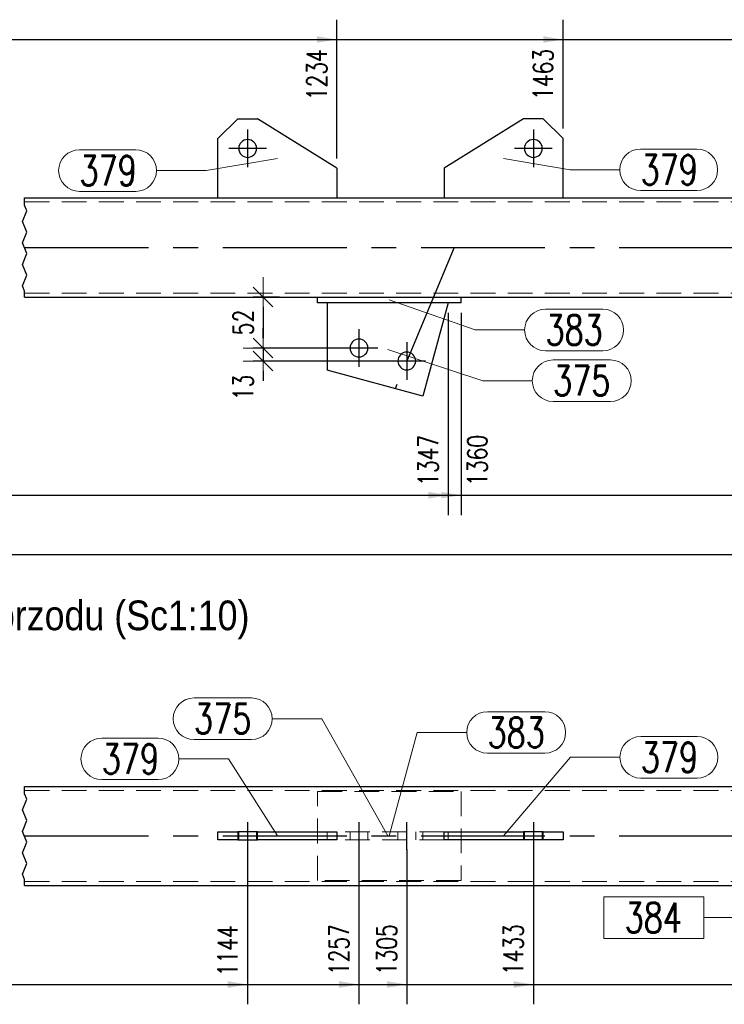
# Model space of a CAD drawing. Header units: millimetres. Extents: x -1005 to 207, y 18226 to 18896.
# Tile 40 of 50: x -25 to 46, y 18500 to 18599. Entities that reach past the tile are written whole.
import ezdxf

# ---------------------------------------------------------------- set-up
doc = ezdxf.new("R2010")
doc.units = ezdxf.units.MM
doc.header["$LTSCALE"] = 10
doc.linetypes.add('HIDDEN', pattern=[0.375, 0.25, -0.125])
doc.linetypes.add('MITTE', pattern=[2, 1.25, -0.25, 0.25, -0.25])
doc.layers.get('Defpoints').update_dxf_attribs({"color": 1})
for name, color, linetype, lineweight in [('PS_DIM', 4, 'Continuous', 13), ('PS_Hidden', 2, 'HIDDEN', 9), ('PS_Pos', 1, 'Continuous', 15), ('PS_Shape', 161, 'Continuous', 30), ('PS_SOLID', 7, 'Continuous', 30), ('PS_TEXT', 3, 'Continuous', 18)]:
    doc.layers.add(name, color=color, linetype=linetype, lineweight=lineweight)
doc.layers.add('PS_Mid', color=5, linetype='MITTE')
doc.styles.add('gil', font='txt', dxfattribs={"width": 0.9})
doc.styles.add('simplex', font='simplex.shx', dxfattribs={"width": 0.75})
doc.dimstyles.new('1_10_GŁ_DS1-LS10', dxfattribs={"dimtxt": 2, "dimasz": 2, "dimexe": 2, "dimexo": 1, "dimgap": 1, "dimtad": 1, "dimjust": 4, "dimdec": 0, "dimlfac": 10, "dimtxsty": 'simplex', "dimblk1": 'NONE', "dimsah": 1, "dimcen": 2, "dimclrd": 256, "dimclre": 256, "dimclrt": 3, "dimadec": 1, "dimazin": 0, "dimtfac": 1, "dimtdec": 0, "dimtmove": 2, "dimatfit": 3, "dimfxl": 1, "dimarcsym": 0})
doc.dimstyles.new('1_10_PRZ_DS1-LS10', dxfattribs={"dimtxt": 2, "dimasz": 1, "dimexe": 2, "dimexo": 5, "dimgap": 1, "dimtad": 1, "dimdec": 0, "dimlfac": 10, "dimtxsty": 'simplex', "dimblk": 'dimznak', "dimcen": 2, "dimse1": 1, "dimse2": 1, "dimclrt": 3, "dimadec": 1, "dimazin": 0, "dimtfac": 1, "dimtdec": 0, "dimtix": 1, "dimtmove": 2, "dimatfit": 3, "dimldrblk": 'dim-grot', "dimfxl": 1, "dimarcsym": 0})
doc.dimstyles.new('1_10_SC', dxfattribs={"dimtxt": 2, "dimasz": 1, "dimexe": 1, "dimexo": 1, "dimgap": 1, "dimtad": 1, "dimdec": 0, "dimlfac": 10, "dimtxsty": 'simplex', "dimblk": 'dimznak', "dimcen": 2, "dimclrd": 256, "dimclre": 256, "dimclrt": 3, "dimadec": 1, "dimazin": 0, "dimtfac": 1, "dimtdec": 0, "dimtix": 1, "dimtmove": 2, "dimatfit": 3, "dimldrblk": 'dim-grot', "dimfxl": 1, "dimarcsym": 0})

# ---------------------------------------------------------------- blocks, each defined once
blk = doc.blocks.new('*D899')
at = {"layer": 'Defpoints', "color": 0, "transparency": 16777216}
for p in [(-49.849, 18571.211), (18.394, 18570.611), (18.394, 18551.197)]:
    blk.add_point(p, dxfattribs=at)
at = {"layer": 'PS_DIM', "lineweight": -2, "transparency": 16777216}
for p, q in [((-49.849, 18570.211), (-49.849, 18549.197)), ((18.394, 18569.611), (18.394, 18549.197)), ((-49.849, 18551.197), (16.394, 18551.197))]:
    blk.add_line(p, q, dxfattribs=at)
at = {"layer": 'PS_DIM', "transparency": 16777216}
blk.add_solid([(16.394, 18551.53), (16.394, 18550.864), (18.394, 18551.197)], dxfattribs=at)
at = {"layer": 'PS_DIM', "color": 3, "transparency": 16777216, "insert": (16.374, 18554.717), "char_height": 2, "attachment_point": 5, "rotation": 90, "style": 'simplex'}
blk.add_mtext('1347', dxfattribs=at)
blk = doc.blocks.new('_None')
blk = doc.blocks.new('*D900')
at = {"layer": 'Defpoints', "color": 0, "transparency": 16777216}
for p in [(-49.849, 18571.211), (19.684, 18570.611), (19.684, 18551.197)]:
    blk.add_point(p, dxfattribs=at)
at = {"layer": 'PS_DIM', "lineweight": -2, "transparency": 16777216}
for p, q in [((-49.849, 18570.211), (-49.849, 18549.197)), ((19.684, 18569.611), (19.684, 18549.197)), ((-49.849, 18551.197), (17.684, 18551.197))]:
    blk.add_line(p, q, dxfattribs=at)
at = {"layer": 'PS_DIM', "transparency": 16777216}
blk.add_solid([(17.684, 18551.53), (17.684, 18550.864), (19.684, 18551.197)], dxfattribs=at)
at = {"layer": 'PS_DIM', "color": 3, "transparency": 16777216, "insert": (21.329, 18554.717), "char_height": 2, "attachment_point": 5, "rotation": 90, "style": 'simplex'}
blk.add_mtext('1360', dxfattribs=at)
blk = doc.blocks.new('*D903')
at = {"layer": 'Defpoints', "color": 0, "transparency": 16777216}
for p in [(-49.849, 18571.211), (93.78, 18563.822), (93.78, 18551.197)]:
    blk.add_point(p, dxfattribs=at)
at = {"layer": 'PS_DIM', "lineweight": -2, "transparency": 16777216}
for p, q in [((-49.849, 18570.211), (-49.849, 18549.197)), ((93.78, 18562.822), (93.78, 18549.197)), ((-49.849, 18551.197), (91.78, 18551.197))]:
    blk.add_line(p, q, dxfattribs=at)
at = {"layer": 'PS_DIM', "transparency": 16777216}
blk.add_solid([(91.78, 18551.53), (91.78, 18550.864), (93.78, 18551.197)], dxfattribs=at)
at = {"layer": 'PS_DIM', "color": 3, "transparency": 16777216, "insert": (91.76, 18554.86), "char_height": 2, "attachment_point": 5, "rotation": 90, "style": 'simplex'}
blk.add_mtext('3865', dxfattribs=at)
blk = doc.blocks.new('*D904')
at = {"layer": 'Defpoints', "color": 0, "transparency": 16777216}
for p in [(-49.849, 18571.211), (94.78, 18570.611), (94.78, 18551.197)]:
    blk.add_point(p, dxfattribs=at)
at = {"layer": 'PS_DIM', "lineweight": -2, "transparency": 16777216}
for p, q in [((-49.849, 18570.211), (-49.849, 18549.197)), ((94.78, 18569.611), (94.78, 18549.197)), ((-49.849, 18551.197), (92.78, 18551.197))]:
    blk.add_line(p, q, dxfattribs=at)
at = {"layer": 'PS_DIM', "transparency": 16777216}
blk.add_solid([(92.78, 18551.53), (92.78, 18550.864), (94.78, 18551.197)], dxfattribs=at)
at = {"layer": 'PS_DIM', "color": 3, "transparency": 16777216, "insert": (97.003, 18554.86), "char_height": 2, "attachment_point": 5, "rotation": 90, "style": 'simplex'}
blk.add_mtext('3875', dxfattribs=at)
blk = doc.blocks.new('*D906')
at = {"layer": 'Defpoints', "color": 0, "transparency": 16777216}
for p in [(-49.849, 18571.211), (149.813, 18571.211), (149.813, 18551.197)]:
    blk.add_point(p, dxfattribs=at)
at = {"layer": 'PS_DIM', "lineweight": -2, "transparency": 16777216}
for p, q in [((-49.849, 18570.211), (-49.849, 18549.197)), ((149.813, 18570.211), (149.813, 18549.197)), ((-49.849, 18551.197), (147.813, 18551.197))]:
    blk.add_line(p, q, dxfattribs=at)
at = {"layer": 'PS_DIM', "transparency": 16777216}
blk.add_solid([(147.813, 18551.53), (147.813, 18550.864), (149.813, 18551.197)], dxfattribs=at)
at = {"layer": 'PS_DIM', "color": 3, "transparency": 16777216, "insert": (147.793, 18554.86), "char_height": 2, "attachment_point": 5, "rotation": 90, "style": 'simplex'}
blk.add_mtext('5090', dxfattribs=at)
blk = doc.blocks.new('*D907')
at = {"layer": 'Defpoints', "color": 0, "transparency": 16777216}
for p in [(-49.849, 18571.211), (156.813, 18570.711), (156.813, 18551.197)]:
    blk.add_point(p, dxfattribs=at)
at = {"layer": 'PS_DIM', "lineweight": -2, "transparency": 16777216}
for p, q in [((-49.849, 18570.211), (-49.849, 18549.197)), ((156.813, 18569.711), (156.813, 18549.197)), ((-49.849, 18551.197), (154.813, 18551.197))]:
    blk.add_line(p, q, dxfattribs=at)
at = {"layer": 'PS_DIM', "transparency": 16777216}
blk.add_solid([(154.813, 18551.53), (154.813, 18550.864), (156.813, 18551.197)], dxfattribs=at)
at = {"layer": 'PS_DIM', "color": 3, "transparency": 16777216, "insert": (154.793, 18554.717), "char_height": 2, "attachment_point": 5, "rotation": 90, "style": 'simplex'}
blk.add_mtext('5160', dxfattribs=at)
blk = doc.blocks.new('dimznak')
at = {"color": 0}
for points in [[(0, 2), (0, -2)], [(-2, 0), (2, 0)]]:
    blk.add_lwpolyline(points, dxfattribs=at)
at = {"color": 2}
blk.add_lwpolyline([(1, 1), (-1, -1)], dxfattribs=at)
blk = doc.blocks.new('*D908')
at = {"layer": 'Defpoints', "color": 0, "transparency": 16777216}
for p in [(-56.849, 18561.197), (156.813, 18561.197), (156.813, 18545.197)]:
    blk.add_point(p, dxfattribs=at)
at = {"layer": 'PS_DIM', "color": 0, "lineweight": -2, "transparency": 16777216}
blk.add_line((-55.849, 18545.197), (155.813, 18545.197), dxfattribs=at)
at = {"layer": 'PS_DIM', "color": 0, "lineweight": -2, "transparency": 16777216, "rotation": 180}
blk.add_blockref('dimznak', (-56.849, 18545.197), dxfattribs=at)
at = {"layer": 'PS_DIM', "color": 0, "lineweight": -2, "transparency": 16777216}
blk.add_blockref('dimznak', (156.813, 18545.197), dxfattribs=at)
at = {"layer": 'PS_DIM', "color": 3, "transparency": 16777216, "insert": (49.982, 18547.237), "char_height": 2, "attachment_point": 5, "style": 'simplex'}
blk.add_mtext('5230', dxfattribs=at)
blk = doc.blocks.new('dim-grot')
blk.add_hatch(color=256).paths.add_polyline_path([(0, 0), (-2, 0.5), (-2, -0.5)])
blk.add_lwpolyline([(0, 0), (-2, 0.5), (-2, -0.5), (0, 0)])
blk = doc.blocks.new('*D982')
at = {"layer": 'Defpoints', "color": 0, "transparency": 16777216}
for p in [(7.151, 18597.211), (7.151, 18584.211), (-49.849, 18571.211)]:
    blk.add_point(p, dxfattribs=at)
at = {"layer": 'PS_DIM', "lineweight": -2, "transparency": 16777216}
for p, q in [((-49.849, 18572.211), (-49.849, 18599.211)), ((7.151, 18585.211), (7.151, 18599.211)), ((-49.849, 18597.211), (5.151, 18597.211))]:
    blk.add_line(p, q, dxfattribs=at)
at = {"layer": 'PS_DIM', "transparency": 16777216}
blk.add_solid([(5.151, 18597.545), (5.151, 18596.878), (7.151, 18597.211)], dxfattribs=at)
at = {"layer": 'PS_DIM', "color": 3, "transparency": 16777216, "insert": (5.131, 18593.656), "char_height": 2, "attachment_point": 5, "rotation": 90, "style": 'simplex'}
blk.add_mtext('1234', dxfattribs=at)
blk = doc.blocks.new('*D983')
at = {"layer": 'Defpoints', "color": 0, "transparency": 16777216}
for p in [(29.982, 18597.211), (29.982, 18587.211), (-49.849, 18571.211)]:
    blk.add_point(p, dxfattribs=at)
at = {"layer": 'PS_DIM', "lineweight": -2, "transparency": 16777216}
for p, q in [((-49.849, 18572.211), (-49.849, 18599.211)), ((29.982, 18588.211), (29.982, 18599.211)), ((-49.849, 18597.211), (27.982, 18597.211))]:
    blk.add_line(p, q, dxfattribs=at)
at = {"layer": 'PS_DIM', "transparency": 16777216}
blk.add_solid([(27.982, 18597.545), (27.982, 18596.878), (29.982, 18597.211)], dxfattribs=at)
at = {"layer": 'PS_DIM', "color": 3, "transparency": 16777216, "insert": (27.962, 18593.691), "char_height": 2, "attachment_point": 5, "rotation": 90, "style": 'simplex'}
blk.add_mtext('1463', dxfattribs=at)
blk = doc.blocks.new('*D984')
at = {"layer": 'Defpoints', "color": 0, "transparency": 16777216}
for p in [(81.982, 18597.211), (81.982, 18584.211), (-49.849, 18571.211)]:
    blk.add_point(p, dxfattribs=at)
at = {"layer": 'PS_DIM', "lineweight": -2, "transparency": 16777216}
for p, q in [((-49.849, 18572.211), (-49.849, 18599.211)), ((81.982, 18585.211), (81.982, 18599.211)), ((-49.849, 18597.211), (79.982, 18597.211))]:
    blk.add_line(p, q, dxfattribs=at)
at = {"layer": 'PS_DIM', "transparency": 16777216}
blk.add_solid([(79.982, 18597.545), (79.982, 18596.878), (81.982, 18597.211)], dxfattribs=at)
at = {"layer": 'PS_DIM', "color": 3, "transparency": 16777216, "insert": (79.962, 18593.548), "char_height": 2, "attachment_point": 5, "rotation": 90, "style": 'simplex'}
blk.add_mtext('3747', dxfattribs=at)
blk = doc.blocks.new('*D985')
at = {"layer": 'Defpoints', "color": 0, "transparency": 16777216}
for p in [(104.813, 18597.211), (104.813, 18587.211), (-49.849, 18571.211)]:
    blk.add_point(p, dxfattribs=at)
at = {"layer": 'PS_DIM', "lineweight": -2, "transparency": 16777216}
for p, q in [((-49.849, 18572.211), (-49.849, 18599.211)), ((104.813, 18588.211), (104.813, 18599.211)), ((-49.849, 18597.211), (102.813, 18597.211))]:
    blk.add_line(p, q, dxfattribs=at)
at = {"layer": 'PS_DIM', "transparency": 16777216}
blk.add_solid([(102.813, 18597.545), (102.813, 18596.878), (104.813, 18597.211)], dxfattribs=at)
at = {"layer": 'PS_DIM', "color": 3, "transparency": 16777216, "insert": (102.793, 18593.584), "char_height": 2, "attachment_point": 5, "rotation": 90, "style": 'simplex'}
blk.add_mtext('3976', dxfattribs=at)
blk = doc.blocks.new('*D986')
at = {"layer": 'Defpoints', "color": 0, "transparency": 16777216}
for p in [(156.813, 18597.211), (156.813, 18581.711), (-49.849, 18571.211)]:
    blk.add_point(p, dxfattribs=at)
at = {"layer": 'PS_DIM', "lineweight": -2, "transparency": 16777216}
for p, q in [((-49.849, 18572.211), (-49.849, 18599.211)), ((156.813, 18582.711), (156.813, 18599.211)), ((-49.849, 18597.211), (154.813, 18597.211))]:
    blk.add_line(p, q, dxfattribs=at)
at = {"layer": 'PS_DIM', "transparency": 16777216}
blk.add_solid([(154.813, 18597.545), (154.813, 18596.878), (156.813, 18597.211)], dxfattribs=at)
at = {"layer": 'PS_DIM', "color": 3, "transparency": 16777216, "insert": (154.793, 18593.691), "char_height": 2, "attachment_point": 5, "rotation": 90, "style": 'simplex'}
blk.add_mtext('5160', dxfattribs=at)
blk = doc.blocks.new('*D989')
at = {"layer": 'Defpoints', "color": 0, "transparency": 16777216}
for p in [(2.356, 18571.211), (-0.294, 18566.06), (9.383, 18566.06)]:
    blk.add_point(p, dxfattribs=at)
at = {"layer": 'PS_DIM', "lineweight": -2, "transparency": 16777216}
for p, q in [((1.356, 18571.211), (-1.294, 18571.211)), ((-0.294, 18570.211), (-0.294, 18567.06)), ((8.383, 18566.06), (-1.294, 18566.06))]:
    blk.add_line(p, q, dxfattribs=at)
for p, rotation in [((-0.294, 18571.211), 90), ((-0.294, 18566.06), 270)]:
    blk.add_blockref('dimznak', p, dxfattribs=dict(at, rotation=rotation))
at = {"layer": 'PS_DIM', "color": 3, "transparency": 16777216, "insert": (-2.294, 18568.636), "char_height": 2, "attachment_point": 5, "rotation": 90, "style": 'simplex'}
blk.add_mtext('52', dxfattribs=at)
blk = doc.blocks.new('*D990')
at = {"layer": 'Defpoints', "color": 0, "transparency": 16777216}
for p in [(9.383, 18566.06), (-0.294, 18564.748), (14.208, 18564.748)]:
    blk.add_point(p, dxfattribs=at)
at = {"layer": 'PS_DIM', "lineweight": -2, "transparency": 16777216}
for p, q in [((-0.294, 18567.06), (-0.294, 18568.06)), ((8.383, 18566.06), (-1.294, 18566.06)), ((-0.294, 18566.06), (-0.294, 18564.748)), ((13.208, 18564.748), (-1.294, 18564.748)), ((-0.294, 18563.748), (-0.294, 18562.748))]:
    blk.add_line(p, q, dxfattribs=at)
for p, rotation in [((-0.294, 18566.06), 270), ((-0.294, 18564.748), 90)]:
    blk.add_blockref('dimznak', p, dxfattribs=dict(at, rotation=rotation))
at = {"layer": 'PS_DIM', "color": 3, "transparency": 16777216, "insert": (-2.294, 18562.073), "char_height": 2, "attachment_point": 5, "rotation": 90, "style": 'simplex'}
blk.add_mtext('13', dxfattribs=at)
blk = doc.blocks.new('*D1279')
at = {"layer": 'Defpoints', "color": 0, "transparency": 16777216}
for p in [(-1.849, 18516.395), (-49.849, 18511.795), (-1.849, 18501.795)]:
    blk.add_point(p, dxfattribs=at)
at = {"layer": 'PS_DIM', "lineweight": -2, "transparency": 16777216}
for p, q in [((-1.849, 18515.395), (-1.849, 18499.795)), ((-49.849, 18510.795), (-49.849, 18499.795)), ((-49.849, 18501.795), (-3.849, 18501.795))]:
    blk.add_line(p, q, dxfattribs=at)
at = {"layer": 'PS_DIM', "transparency": 16777216}
blk.add_solid([(-3.849, 18502.129), (-3.849, 18501.462), (-1.849, 18501.795)], dxfattribs=at)
at = {"layer": 'PS_DIM', "color": 3, "transparency": 16777216, "insert": (-3.869, 18505.208), "char_height": 2, "attachment_point": 5, "rotation": 90, "style": 'simplex'}
blk.add_mtext('1144', dxfattribs=at)
blk = doc.blocks.new('*D1280')
at = {"layer": 'Defpoints', "color": 0, "transparency": 16777216}
for p in [(9.383, 18516.478), (-49.849, 18511.795), (9.383, 18501.795)]:
    blk.add_point(p, dxfattribs=at)
at = {"layer": 'PS_DIM', "lineweight": -2, "transparency": 16777216}
for p, q in [((9.383, 18515.478), (9.383, 18499.795)), ((-49.849, 18510.795), (-49.849, 18499.795)), ((-49.849, 18501.795), (7.383, 18501.795))]:
    blk.add_line(p, q, dxfattribs=at)
at = {"layer": 'PS_DIM', "transparency": 16777216}
blk.add_solid([(7.383, 18502.129), (7.383, 18501.462), (9.383, 18501.795)], dxfattribs=at)
at = {"layer": 'PS_DIM', "color": 3, "transparency": 16777216, "insert": (7.363, 18505.315), "char_height": 2, "attachment_point": 5, "rotation": 90, "style": 'simplex'}
blk.add_mtext('1257', dxfattribs=at)
blk = doc.blocks.new('*D1281')
at = {"layer": 'Defpoints', "color": 0, "transparency": 16777216}
for p in [(14.208, 18516.429), (-49.849, 18511.795), (14.208, 18501.795)]:
    blk.add_point(p, dxfattribs=at)
at = {"layer": 'PS_DIM', "lineweight": -2, "transparency": 16777216}
for p, q in [((14.208, 18515.429), (14.208, 18499.795)), ((-49.849, 18510.795), (-49.849, 18499.795)), ((-49.849, 18501.795), (12.208, 18501.795))]:
    blk.add_line(p, q, dxfattribs=at)
at = {"layer": 'PS_DIM', "transparency": 16777216}
blk.add_solid([(12.208, 18502.129), (12.208, 18501.462), (14.208, 18501.795)], dxfattribs=at)
at = {"layer": 'PS_DIM', "color": 3, "transparency": 16777216, "insert": (12.188, 18505.315), "char_height": 2, "attachment_point": 5, "rotation": 90, "style": 'simplex'}
blk.add_mtext('1305', dxfattribs=at)
blk = doc.blocks.new('*D1282')
at = {"layer": 'Defpoints', "color": 0, "transparency": 16777216}
for p in [(26.982, 18516.395), (-49.849, 18511.795), (26.982, 18501.795)]:
    blk.add_point(p, dxfattribs=at)
at = {"layer": 'PS_DIM', "lineweight": -2, "transparency": 16777216}
for p, q in [((26.982, 18515.395), (26.982, 18499.795)), ((-49.849, 18510.795), (-49.849, 18499.795)), ((-49.849, 18501.795), (24.982, 18501.795))]:
    blk.add_line(p, q, dxfattribs=at)
at = {"layer": 'PS_DIM', "transparency": 16777216}
blk.add_solid([(24.982, 18502.129), (24.982, 18501.462), (26.982, 18501.795)], dxfattribs=at)
at = {"layer": 'PS_DIM', "color": 3, "transparency": 16777216, "insert": (24.962, 18505.315), "char_height": 2, "attachment_point": 5, "rotation": 90, "style": 'simplex'}
blk.add_mtext('1433', dxfattribs=at)
blk = doc.blocks.new('*D1283')
at = {"layer": 'Defpoints', "color": 0, "transparency": 16777216}
for p in [(72.982, 18516.395), (-49.849, 18511.795), (72.982, 18501.795)]:
    blk.add_point(p, dxfattribs=at)
at = {"layer": 'PS_DIM', "lineweight": -2, "transparency": 16777216}
for p, q in [((72.982, 18515.395), (72.982, 18499.795)), ((-49.849, 18510.795), (-49.849, 18499.795)), ((-49.849, 18501.795), (70.982, 18501.795))]:
    blk.add_line(p, q, dxfattribs=at)
at = {"layer": 'PS_DIM', "transparency": 16777216}
blk.add_solid([(70.982, 18502.129), (70.982, 18501.462), (72.982, 18501.795)], dxfattribs=at)
at = {"layer": 'PS_DIM', "color": 3, "transparency": 16777216, "insert": (70.962, 18505.458), "char_height": 2, "attachment_point": 5, "rotation": 90, "style": 'simplex'}
blk.add_mtext('3657', dxfattribs=at)
blk = doc.blocks.new('*D1284')
at = {"layer": 'Defpoints', "color": 0, "transparency": 16777216}
for p in [(85.756, 18516.366), (-49.849, 18511.795), (85.756, 18501.795)]:
    blk.add_point(p, dxfattribs=at)
at = {"layer": 'PS_DIM', "lineweight": -2, "transparency": 16777216}
for p, q in [((85.756, 18515.366), (85.756, 18499.795)), ((-49.849, 18510.795), (-49.849, 18499.795)), ((-49.849, 18501.795), (83.756, 18501.795))]:
    blk.add_line(p, q, dxfattribs=at)
at = {"layer": 'PS_DIM', "transparency": 16777216}
blk.add_solid([(83.756, 18502.129), (83.756, 18501.462), (85.756, 18501.795)], dxfattribs=at)
at = {"layer": 'PS_DIM', "color": 3, "transparency": 16777216, "insert": (83.736, 18505.458), "char_height": 2, "attachment_point": 5, "rotation": 90, "style": 'simplex'}
blk.add_mtext('3785', dxfattribs=at)
blk = doc.blocks.new('*D1285')
at = {"layer": 'Defpoints', "color": 0, "transparency": 16777216}
for p in [(90.581, 18516.489), (-49.849, 18511.795), (90.581, 18501.795)]:
    blk.add_point(p, dxfattribs=at)
at = {"layer": 'PS_DIM', "lineweight": -2, "transparency": 16777216}
for p, q in [((90.581, 18515.489), (90.581, 18499.795)), ((-49.849, 18510.795), (-49.849, 18499.795)), ((-49.849, 18501.795), (88.581, 18501.795))]:
    blk.add_line(p, q, dxfattribs=at)
at = {"layer": 'PS_DIM', "transparency": 16777216}
blk.add_solid([(88.581, 18502.129), (88.581, 18501.462), (90.581, 18501.795)], dxfattribs=at)
at = {"layer": 'PS_DIM', "color": 3, "transparency": 16777216, "insert": (88.561, 18505.458), "char_height": 2, "attachment_point": 5, "rotation": 90, "style": 'simplex'}
blk.add_mtext('3833', dxfattribs=at)
blk = doc.blocks.new('*D1286')
at = {"layer": 'Defpoints', "color": 0, "transparency": 16777216}
for p in [(101.813, 18516.395), (-49.849, 18511.795), (101.813, 18501.795)]:
    blk.add_point(p, dxfattribs=at)
at = {"layer": 'PS_DIM', "lineweight": -2, "transparency": 16777216}
for p, q in [((101.813, 18515.395), (101.813, 18499.795)), ((-49.849, 18510.795), (-49.849, 18499.795)), ((-49.849, 18501.795), (99.813, 18501.795))]:
    blk.add_line(p, q, dxfattribs=at)
at = {"layer": 'PS_DIM', "transparency": 16777216}
blk.add_solid([(99.813, 18502.129), (99.813, 18501.462), (101.813, 18501.795)], dxfattribs=at)
at = {"layer": 'PS_DIM', "color": 3, "transparency": 16777216, "insert": (99.793, 18505.422), "char_height": 2, "attachment_point": 5, "rotation": 90, "style": 'simplex'}
blk.add_mtext('3946', dxfattribs=at)
blk = doc.blocks.new('*D1287')
at = {"layer": 'Defpoints', "color": 0, "transparency": 16777216}
for p in [(153.813, 18516.55), (-49.849, 18511.795), (153.813, 18501.795)]:
    blk.add_point(p, dxfattribs=at)
at = {"layer": 'PS_DIM', "lineweight": -2, "transparency": 16777216}
for p, q in [((153.813, 18515.55), (153.813, 18499.795)), ((-49.849, 18510.795), (-49.849, 18499.795)), ((-49.849, 18501.795), (151.813, 18501.795))]:
    blk.add_line(p, q, dxfattribs=at)
at = {"layer": 'PS_DIM', "transparency": 16777216}
blk.add_solid([(151.813, 18502.129), (151.813, 18501.462), (153.813, 18501.795)], dxfattribs=at)
at = {"layer": 'PS_DIM', "color": 3, "transparency": 16777216, "insert": (151.793, 18505.315), "char_height": 2, "attachment_point": 5, "rotation": 90, "style": 'simplex'}
blk.add_mtext('5130', dxfattribs=at)
blk = doc.blocks.new('*D1288')
at = {"layer": 'Defpoints', "color": 0, "transparency": 16777216}
for p in [(156.813, 18516.395), (-49.849, 18511.795), (156.813, 18501.795)]:
    blk.add_point(p, dxfattribs=at)
at = {"layer": 'PS_DIM', "lineweight": -2, "transparency": 16777216}
for p, q in [((156.813, 18515.395), (156.813, 18499.795)), ((-49.849, 18510.795), (-49.849, 18499.795)), ((-49.849, 18501.795), (154.813, 18501.795))]:
    blk.add_line(p, q, dxfattribs=at)
at = {"layer": 'PS_DIM', "transparency": 16777216}
blk.add_solid([(154.813, 18502.129), (154.813, 18501.462), (156.813, 18501.795)], dxfattribs=at)
at = {"layer": 'PS_DIM', "color": 3, "transparency": 16777216, "insert": (158.67, 18505.315), "char_height": 2, "attachment_point": 5, "rotation": 90, "style": 'simplex'}
blk.add_mtext('5160', dxfattribs=at)
blk = doc.blocks.new('*X1663')
at = {"color": 1}
for p, q in [((-24.349, 18580.468), (-24.349, 18581.211)), ((-24.578, 18578.843), (-24.12, 18579.927)), ((-24.12, 18579.927), (-24.349, 18580.468)), ((-24.12, 18577.759), (-24.578, 18578.843)), ((-24.578, 18576.676), (-24.12, 18577.759)), ((-24.12, 18575.592), (-24.578, 18576.676)), ((-24.578, 18574.509), (-24.12, 18575.592)), ((-24.12, 18573.425), (-24.578, 18574.509)), ((-24.578, 18572.341), (-24.12, 18573.425)), ((-24.349, 18571.8), (-24.578, 18572.341)), ((-24.349, 18571.211), (-24.349, 18571.8))]:
    blk.add_line(p, q, dxfattribs=at)
at = {"layer": 'PS_Hidden', "color": 2, "linetype": 'HIDDEN'}
for p, q in [((-24.349, 18580.811), (49.482, 18580.811)), ((-24.349, 18571.611), (49.482, 18571.611))]:
    blk.add_line(p, q, dxfattribs=at)
at = {"layer": 'PS_Mid', "color": 5, "linetype": 'MITTE'}
for p, q in [((-1.849, 18588.111), (-1.849, 18584.311)), ((26.982, 18588.111), (26.982, 18584.311)), ((0.051, 18586.211), (-3.749, 18586.211)), ((28.882, 18586.211), (25.082, 18586.211)), ((-24.349, 18576.211), (49.482, 18576.211)), ((9.383, 18567.96), (9.383, 18564.16)), ((11.283, 18566.06), (7.483, 18566.06)), ((14.208, 18566.648), (14.208, 18562.848)), ((16.108, 18564.748), (12.308, 18564.748))]:
    blk.add_line(p, q, dxfattribs=at)
at = {"layer": 'PS_SOLID', "color": 7, "linetype": 'Continuous'}
for p, q in [((-2.849, 18589.211), (-4.849, 18587.211)), ((-2.849, 18589.211), (-0.849, 18589.211)), ((7.151, 18584.211), (-0.849, 18589.211)), ((25.982, 18589.211), (17.982, 18584.211)), ((27.982, 18589.211), (25.982, 18589.211)), ((29.982, 18587.211), (27.982, 18589.211)), ((-4.849, 18581.211), (-4.849, 18587.211)), ((29.982, 18581.211), (29.982, 18587.211)), ((7.151, 18584.211), (7.151, 18581.211)), ((17.982, 18584.211), (17.982, 18581.211)), ((-24.349, 18581.211), (49.482, 18581.211)), ((-24.349, 18571.211), (49.482, 18571.211)), ((5.184, 18570.611), (5.184, 18571.211)), ((19.684, 18570.611), (19.684, 18571.211)), ((19.684, 18570.611), (5.184, 18570.611)), ((6.184, 18570.611), (6.184, 18563.822)), ((18.394, 18570.611), (15.833, 18561.197)), ((15.833, 18561.197), (6.184, 18563.822))]:
    blk.add_line(p, q, dxfattribs=at)
at = {"layer": 'PS_SOLID', "color": 7, "extrusion": (0, 0, -1)}
for centre in [(1.849, 18586.211), (-26.982, 18586.211), (-9.383, 18566.06), (-14.208, 18564.748)]:
    blk.add_circle(centre, 0.9, dxfattribs=at)
blk = doc.blocks.new('*X1671')
at = {"color": 1}
for p, q in [((37.799, 18586.153), (43.477, 18586.153)), ((23.982, 18585.211), (30.699, 18584.053)), ((30.699, 18584.053), (35.699, 18584.053)), ((37.799, 18581.953), (43.477, 18581.953))]:
    blk.add_line(p, q, dxfattribs=at)
for centre, start, end in [((37.799, 18584.053), 90, 270), ((43.477, 18584.053), 270, 90)]:
    blk.add_arc(centre, 2.1, start, end, dxfattribs=at)
at = {"color": 2, "style": 'simplex', "width": 0.75}
blk.add_text('379', height=3, dxfattribs=at).set_placement((37.799, 18582.553))
blk = doc.blocks.new('*X1672')
at = {"color": 1}
for p, q in [((12.434, 18570.911), (21.104, 18567.881)), ((28.204, 18569.981), (33.99, 18569.981)), ((21.104, 18567.881), (26.104, 18567.881)), ((28.204, 18565.781), (33.99, 18565.781))]:
    blk.add_line(p, q, dxfattribs=at)
for centre, start, end in [((28.204, 18567.881), 90, 270), ((33.99, 18567.881), 270, 90)]:
    blk.add_arc(centre, 2.1, start, end, dxfattribs=at)
at = {"color": 2, "style": 'simplex', "width": 0.75}
blk.add_text('383', height=3, dxfattribs=at).set_placement((28.204, 18566.381))
blk = doc.blocks.new('*X1673')
at = {"color": 1}
for p, q in [((12.289, 18565.904), (21.876, 18562.759)), ((28.976, 18564.859), (34.762, 18564.859)), ((21.876, 18562.759), (26.876, 18562.759)), ((28.976, 18560.659), (34.762, 18560.659))]:
    blk.add_line(p, q, dxfattribs=at)
for centre, start, end in [((28.976, 18562.759), 90, 270), ((34.762, 18562.759), 270, 90)]:
    blk.add_arc(centre, 2.1, start, end, dxfattribs=at)
at = {"color": 2, "style": 'simplex', "width": 0.75}
blk.add_text('375', height=3, dxfattribs=at).set_placement((28.976, 18561.259))
blk = doc.blocks.new('*X1675')
at = {"color": 1}
for p, q in [((-18.821, 18586.078), (-13.143, 18586.078)), ((1.151, 18585.211), (-6.043, 18583.978)), ((-11.043, 18583.978), (-6.043, 18583.978)), ((-18.821, 18581.878), (-13.143, 18581.878))]:
    blk.add_line(p, q, dxfattribs=at)
for centre, start, end in [((-18.821, 18583.978), 90, 270), ((-13.143, 18583.978), 270, 90)]:
    blk.add_arc(centre, 2.1, start, end, dxfattribs=at)
at = {"color": 2, "style": 'simplex', "width": 0.75}
blk.add_text('379', height=3, dxfattribs=at).set_placement((-18.821, 18582.478))
blk = doc.blocks.new('*X1682')
at = {"color": 3, "style": 'gil', "width": 0.9}
for s, p in [('ST.384.1 Widok z przodu (Sc1:10)', (-56.849, 18537.566)), ('STĘŻENIE  (1 x)', (-56.849, 18532.566))]:
    blk.add_text(s, height=3, dxfattribs=at).set_placement(p)
blk = doc.blocks.new('*X1690')
at = {"color": 1}
for p, q in [((-24.349, 18521.052), (-24.349, 18521.795)), ((-24.578, 18519.427), (-24.12, 18520.51)), ((-24.12, 18520.51), (-24.349, 18521.052)), ((-24.12, 18518.343), (-24.578, 18519.427)), ((-24.578, 18517.26), (-24.12, 18518.343)), ((-24.12, 18516.176), (-24.578, 18517.26)), ((-24.578, 18515.092), (-24.12, 18516.176)), ((-24.12, 18514.009), (-24.578, 18515.092)), ((-24.578, 18512.925), (-24.12, 18514.009)), ((-24.349, 18512.383), (-24.578, 18512.925)), ((-24.349, 18511.795), (-24.349, 18512.383))]:
    blk.add_line(p, q, dxfattribs=at)
at = {"layer": 'PS_Hidden', "color": 2, "linetype": 'HIDDEN'}
for p, q in [((-24.349, 18521.395), (49.482, 18521.395)), ((5.184, 18512.295), (5.184, 18521.295)), ((5.184, 18521.295), (19.684, 18521.295)), ((19.684, 18521.295), (19.684, 18512.295)), ((-2.749, 18516.395), (-2.749, 18517.195)), ((-0.949, 18516.395), (-0.949, 18517.195)), ((6.184, 18516.395), (6.184, 18517.195)), ((17.982, 18517.195), (7.151, 18517.195)), ((17.982, 18516.395), (7.151, 18516.395)), ((8.483, 18516.395), (8.483, 18517.195)), ((10.283, 18516.395), (10.283, 18517.195)), ((13.308, 18517.195), (13.308, 18516.395)), ((15.108, 18517.195), (15.108, 18516.395)), ((15.833, 18516.395), (15.833, 18517.195)), ((18.394, 18517.195), (18.394, 18516.395)), ((26.082, 18516.395), (26.082, 18517.195)), ((27.882, 18516.395), (27.882, 18517.195)), ((19.684, 18512.295), (5.184, 18512.295)), ((-24.349, 18512.195), (49.482, 18512.195))]:
    blk.add_line(p, q, dxfattribs=at)
at = {"layer": 'PS_Mid', "color": 5, "linetype": 'MITTE'}
for p, q in [((-1.849, 18518.195), (-1.849, 18515.395)), ((9.383, 18518.195), (9.383, 18515.395)), ((14.208, 18515.395), (14.208, 18518.195)), ((26.982, 18518.195), (26.982, 18515.395)), ((-24.349, 18516.795), (49.482, 18516.795))]:
    blk.add_line(p, q, dxfattribs=at)
at = {"layer": 'PS_SOLID', "color": 7, "linetype": 'Continuous'}
for p, q in [((-24.349, 18521.795), (49.482, 18521.795)), ((-4.849, 18516.395), (-4.849, 18517.195)), ((-4.849, 18517.195), (-2.849, 18517.195)), ((-2.849, 18516.395), (-4.849, 18516.395)), ((-0.849, 18517.195), (-2.849, 18517.195)), ((-2.849, 18517.195), (-2.849, 18516.395)), ((-2.849, 18516.395), (-0.849, 18516.395)), ((-0.849, 18517.195), (7.151, 18517.195)), ((-0.849, 18516.395), (-0.849, 18517.195)), ((7.151, 18516.395), (-0.849, 18516.395)), ((7.151, 18517.195), (7.151, 18516.395)), ((17.982, 18516.395), (17.982, 18517.195)), ((17.982, 18517.195), (25.982, 18517.195)), ((25.982, 18516.395), (17.982, 18516.395)), ((25.982, 18517.195), (25.982, 18516.395)), ((27.982, 18517.195), (25.982, 18517.195)), ((27.982, 18516.395), (25.982, 18516.395)), ((27.982, 18516.395), (27.982, 18517.195)), ((27.982, 18517.195), (29.982, 18517.195)), ((29.982, 18516.395), (27.982, 18516.395)), ((29.982, 18517.195), (29.982, 18516.395)), ((-24.349, 18511.795), (49.482, 18511.795))]:
    blk.add_line(p, q, dxfattribs=at)
blk = doc.blocks.new('*X1698')
at = {"color": 1}
for p, q in [((37.823, 18526.836), (43.501, 18526.836)), ((23.982, 18516.795), (30.723, 18524.736)), ((30.723, 18524.736), (35.723, 18524.736)), ((37.823, 18522.636), (43.501, 18522.636))]:
    blk.add_line(p, q, dxfattribs=at)
for centre, start, end in [((37.823, 18524.736), 90, 270), ((43.501, 18524.736), 270, 90)]:
    blk.add_arc(centre, 2.1, start, end, dxfattribs=at)
at = {"color": 2, "style": 'simplex', "width": 0.75}
blk.add_text('379', height=3, dxfattribs=at).set_placement((37.823, 18523.236))
blk = doc.blocks.new('*X1699')
at = {"color": 1}
for p, q in [((22.355, 18529.341), (28.14, 18529.341)), ((12.434, 18516.795), (15.255, 18527.241)), ((15.255, 18527.241), (20.255, 18527.241)), ((22.355, 18525.141), (28.14, 18525.141))]:
    blk.add_line(p, q, dxfattribs=at)
for centre, start, end in [((22.355, 18527.241), 90, 270), ((28.14, 18527.241), 270, 90)]:
    blk.add_arc(centre, 2.1, start, end, dxfattribs=at)
at = {"color": 2, "style": 'simplex', "width": 0.75}
blk.add_text('383', height=3, dxfattribs=at).set_placement((22.355, 18525.741))
blk = doc.blocks.new('*X1700')
at = {"color": 1}
for p, q in [((-7.258, 18530.726), (-1.473, 18530.726)), ((0.627, 18528.626), (5.627, 18528.626)), ((12.289, 18516.795), (5.627, 18528.626)), ((-7.258, 18526.526), (-1.473, 18526.526))]:
    blk.add_line(p, q, dxfattribs=at)
for centre, start, end in [((-7.258, 18528.626), 90, 270), ((-1.473, 18528.626), 270, 90)]:
    blk.add_arc(centre, 2.1, start, end, dxfattribs=at)
at = {"color": 2, "style": 'simplex', "width": 0.75}
blk.add_text('375', height=3, dxfattribs=at).set_placement((-7.258, 18527.126))
blk = doc.blocks.new('*X1701')
at = {"color": 1}
for p, q in [((49.982, 18516.795), (49.189, 18508.552)), ((44.189, 18510.652), (34.096, 18510.652)), ((34.096, 18510.652), (34.096, 18506.452)), ((44.189, 18506.452), (44.189, 18510.652)), ((44.189, 18508.552), (49.189, 18508.552)), ((34.096, 18506.452), (44.189, 18506.452))]:
    blk.add_line(p, q, dxfattribs=at)
at = {"color": 2, "style": 'simplex', "width": 0.75}
blk.add_text('384', height=3, dxfattribs=at).set_placement((36.196, 18507.052))
blk = doc.blocks.new('*X1702')
at = {"color": 1}
for p, q in [((-16.566, 18526.678), (-10.887, 18526.678)), ((-8.787, 18524.578), (-3.787, 18524.578)), ((1.151, 18516.795), (-3.787, 18524.578)), ((-16.566, 18522.478), (-10.887, 18522.478))]:
    blk.add_line(p, q, dxfattribs=at)
for centre, start, end in [((-16.566, 18524.578), 90, 270), ((-10.887, 18524.578), 270, 90)]:
    blk.add_arc(centre, 2.1, start, end, dxfattribs=at)
at = {"color": 2, "style": 'simplex', "width": 0.75}
blk.add_text('379', height=3, dxfattribs=at).set_placement((-16.566, 18523.078))

msp = doc.modelspace()

# ---------------------------------------------------------------- linework, layer by layer
at = {"layer": 'PS_Mid', "color": 5, "linetype": 'MITTE'}
msp.add_line((18.995, 18576.211), (13.042, 18561.956), dxfattribs=at)

# ---------------------------------------------------------------- block references
at = {"layer": 'PS_Pos'}
for name in ['*X1675', '*X1671', '*X1672', '*X1673', '*X1700', '*X1699', '*X1702', '*X1698', '*X1701']:
    msp.add_blockref(name, (0, 0), dxfattribs=at)
at = {"layer": 'PS_Shape', "color": 40}
for name in ['*X1663', '*X1690']:
    msp.add_blockref(name, (0, 0), dxfattribs=at)
at = {"layer": 'PS_TEXT'}
msp.add_blockref('*X1682', (0, 0), dxfattribs=at)

# ---------------------------------------------------------------- dimensions: what is measured, and where the dimension line sits
at = {"layer": 'PS_DIM'}
for base, p1, p2, text, picture, middle in [((7.151, 18597.211), (-49.849, 18571.211), (7.151, 18584.211), '1234', '*D982', (5.131, 18593.656)), ((29.982, 18597.211), (-49.849, 18571.211), (29.982, 18587.211), '1463', '*D983', (27.962, 18593.691)), ((81.982, 18597.211), (-49.849, 18571.211), (81.982, 18584.211), '3747', '*D984', (79.962, 18593.548)), ((104.813, 18597.211), (-49.849, 18571.211), (104.813, 18587.211), '3976', '*D985', (102.793, 18593.584)), ((156.813, 18597.211), (-49.849, 18571.211), (156.813, 18581.711), '5160', '*D986', (154.793, 18593.691)), ((18.394, 18551.197), (-49.849, 18571.211), (18.394, 18570.611), '1347', '*D899', (16.374, 18554.717)), ((19.684, 18551.197), (-49.849, 18571.211), (19.684, 18570.611), '1360', '*D900', (21.329, 18554.717)), ((93.78, 18551.197), (-49.849, 18571.211), (93.78, 18563.822), '3865', '*D903', (91.76, 18554.86)), ((94.78, 18551.197), (-49.849, 18571.211), (94.78, 18570.611), '3875', '*D904', (97.003, 18554.86)), ((149.813, 18551.197), (-49.849, 18571.211), (149.813, 18571.211), '5090', '*D906', (147.793, 18554.86)), ((156.813, 18551.197), (-49.849, 18571.211), (156.813, 18570.711), '5160', '*D907', (154.793, 18554.717)), ((153.813, 18501.795), (-49.849, 18511.795), (153.813, 18516.55), '5130', '*D1287', (151.793, 18505.315)), ((90.581, 18501.795), (-49.849, 18511.795), (90.581, 18516.489), '3833', '*D1285', (88.561, 18505.458)), ((9.383, 18501.795), (-49.849, 18511.795), (9.383, 18516.478), '1257', '*D1280', (7.363, 18505.315)), ((14.208, 18501.795), (-49.849, 18511.795), (14.208, 18516.429), '1305', '*D1281', (12.188, 18505.315)), ((-1.849, 18501.795), (-49.849, 18511.795), (-1.849, 18516.395), '1144', '*D1279', (-3.869, 18505.208)), ((26.982, 18501.795), (-49.849, 18511.795), (26.982, 18516.395), '1433', '*D1282', (24.962, 18505.315)), ((72.982, 18501.795), (-49.849, 18511.795), (72.982, 18516.395), '3657', '*D1283', (70.962, 18505.458)), ((101.813, 18501.795), (-49.849, 18511.795), (101.813, 18516.395), '3946', '*D1286', (99.793, 18505.422)), ((156.813, 18501.795), (-49.849, 18511.795), (156.813, 18516.395), '5160', '*D1288', (158.67, 18505.315)), ((85.756, 18501.795), (-49.849, 18511.795), (85.756, 18516.366), '3785', '*D1284', (83.736, 18505.458))]:
    dim = msp.add_linear_dim(base=base, p1=p1, p2=p2, text=text, dimstyle='1_10_GŁ_DS1-LS10', dxfattribs=at)
    dim.commit()
    dim.dimension.update_dxf_attribs({"geometry": picture, "text_midpoint": middle, "dimtype": 160, "text_rotation": 90})
dim = msp.add_linear_dim(base=(-0.294, 18566.06), p1=(2.356, 18571.211), p2=(9.383, 18566.06), angle=90, dimstyle='1_10_SC', dxfattribs=at)
dim.commit()
dim.dimension.update_dxf_attribs({"geometry": '*D989', "text_midpoint": (-2.294, 18568.636)})
dim = msp.add_linear_dim(base=(-0.294, 18564.748), p1=(9.383, 18566.06), p2=(14.208, 18564.748), angle=90, dimstyle='1_10_SC', dxfattribs=at)
dim.commit()
dim.dimension.update_dxf_attribs({"geometry": '*D990', "text_midpoint": (-2.294, 18562.073), "dimtype": 160})
dim = msp.add_linear_dim(base=(156.813, 18545.197), p1=(-56.849, 18561.197), p2=(156.813, 18561.197), text='5230', dimstyle='1_10_PRZ_DS1-LS10', dxfattribs=at)
dim.commit()
dim.dimension.update_dxf_attribs({"geometry": '*D908', "text_midpoint": (49.982, 18547.237), "dimtype": 160})

doc.saveas('drawing.dxf')
